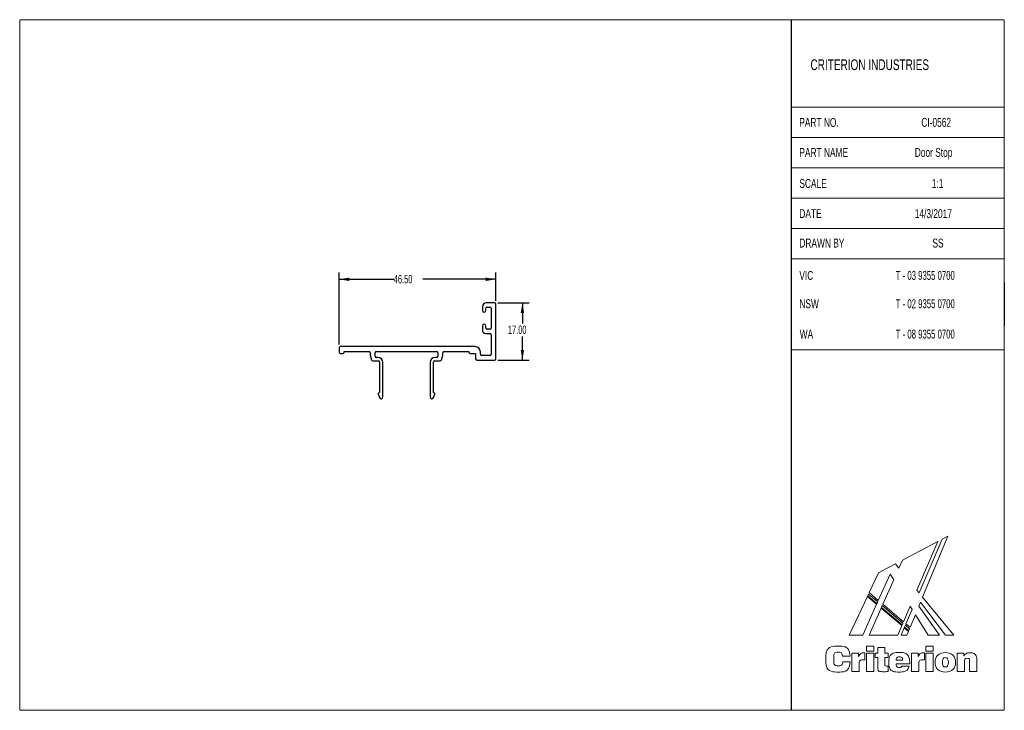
# Model space of a CAD drawing. Header units: millimetres. Extents: x -1233 to 295, y 2 to 208.
# Tile 2 of 2: x 2 to 295, y 2 to 208. Entities that reach past the tile are written whole.
import ezdxf

# ---------------------------------------------------------------- set-up
doc = ezdxf.new("R2010")
doc.units = ezdxf.units.MM
doc.layers.add('LAYER_1', color=7, linetype='Continuous')
doc.styles.add('SLDTEXTSTYLE0', font='TXT', dxfattribs={"width": 0.7})
doc.styles.add('SLDTEXTSTYLE1', font='TXT', dxfattribs={"width": 0.65})
doc.styles.add('SLDTEXTSTYLE2', font='TXT', dxfattribs={"width": 0.605})
doc.dimstyles.new('SLDDIMSTYLE0', dxfattribs={"dimtxt": 2.5, "dimasz": 3, "dimexe": 0, "dimexo": 0.0625, "dimtad": 0, "dimtih": 1, "dimtoh": 1, "dimrnd": 1e-09, "dimzin": 4, "dimdsep": 46, "dimtxsty": 'SLDTEXTSTYLE2', "dimsah": 1, "dimcen": 0.09, "dimadec": 0, "dimazin": 1, "dimtfac": 1, "dimtofl": 0, "dimtmove": 0, "dimatfit": 3, "dimfxl": 1, "dimfrac": 2, "dimtolj": 1, "dimtzin": 12, "dimarcsym": 0})

# ---------------------------------------------------------------- blocks, each defined once
blk = doc.blocks.new('Block2_1')
at = {"color": 250, "linetype": 'Continuous', "lineweight": 18, "true_color": 0x191924}
for p, q in [((33.25, 38.78), (22.77, 33.23)), ((33.25, 38.78), (22.77, 33.23)), ((27.07, 24.3), (33.25, 38.78)), ((27.07, 24.3), (33.25, 38.78)), ((34.56, 39.46), (27.73, 23.5)), ((34.56, 39.46), (27.73, 23.5)), ((28.74, 22.26), (36.18, 40.32)), ((28.74, 22.26), (36.18, 40.32)), ((36.18, 40.32), (34.56, 39.46)), ((36.18, 40.32), (34.56, 39.46)), ((22.77, 33.23), (21.71, 30.84)), ((22.77, 33.23), (21.71, 30.84)), ((15.65, 29.46), (12.9, 23.57)), ((15.65, 29.46), (12.9, 23.57)), ((18.04, 30.73), (15.65, 29.46)), ((18.04, 30.73), (15.65, 29.46)), ((19.25, 31.37), (18.04, 30.73)), ((19.25, 31.37), (18.04, 30.73)), ((19.91, 31.72), (19.25, 31.37)), ((19.91, 31.72), (19.25, 31.37)), ((19.25, 31.37), (19.25, 31.37)), ((19.25, 31.37), (19.25, 31.37)), ((20.66, 32.12), (19.91, 31.72)), ((20.66, 32.12), (19.91, 31.72)), ((21.71, 30.84), (20.66, 32.12)), ((21.71, 30.84), (20.66, 32.12)), ((15.6, 21.29), (19.07, 29.08)), ((15.6, 21.29), (19.07, 29.08)), ((20.16, 27.34), (16.96, 20.14)), ((20.16, 27.34), (16.96, 20.14)), ((19.07, 29.08), (20.16, 27.34)), ((19.07, 29.08), (20.16, 27.34)), ((12.9, 23.57), (15.6, 21.29)), ((12.9, 23.57), (15.6, 21.29)), ((27.73, 23.5), (27.07, 24.3)), ((27.73, 23.5), (27.07, 24.3)), ((12.37, 22.43), (7, 10.92)), ((12.37, 22.43), (7, 10.92)), ((15.08, 20.13), (12.37, 22.43)), ((15.08, 20.13), (12.37, 22.43)), ((12.72, 23.17), (12.47, 22.64)), ((12.72, 23.17), (12.47, 22.64)), ((12.47, 22.64), (15.18, 20.35)), ((12.47, 22.64), (15.18, 20.35)), ((15.42, 20.88), (12.72, 23.17)), ((15.42, 20.88), (12.72, 23.17)), ((15.18, 20.35), (15.42, 20.88)), ((15.18, 20.35), (15.42, 20.88)), ((27.64, 19.57), (28.13, 20.75)), ((27.64, 19.57), (28.13, 20.75)), ((28.13, 20.75), (35.5, 10.92)), ((28.13, 20.75), (35.5, 10.92)), ((38.03, 10.92), (28.74, 22.26)), ((38.03, 10.92), (28.74, 22.26)), ((10.98, 10.92), (15.08, 20.13)), ((10.98, 10.92), (15.08, 20.13)), ((16.44, 18.98), (12.86, 10.92)), ((16.44, 18.98), (12.86, 10.92)), ((22.57, 13.79), (16.44, 18.98)), ((22.57, 13.79), (16.44, 18.98)), ((16.78, 19.73), (16.54, 19.2)), ((16.78, 19.73), (16.54, 19.2)), ((16.54, 19.2), (22.67, 14.01)), ((16.54, 19.2), (22.67, 14.01)), ((22.9, 14.55), (16.78, 19.73)), ((22.9, 14.55), (16.78, 19.73)), ((16.96, 20.14), (23.07, 14.95)), ((16.96, 20.14), (23.07, 14.95)), ((23.07, 14.95), (25.03, 19.53)), ((23.07, 14.95), (25.03, 19.53)), ((25.62, 18.58), (23.81, 14.34)), ((25.62, 18.58), (23.81, 14.34)), ((25.03, 19.53), (25.62, 18.58)), ((25.03, 19.53), (25.62, 18.58)), ((33.78, 10.92), (27.64, 19.57)), ((33.78, 10.92), (27.64, 19.57)), ((25.06, 13.29), (26.59, 17.03)), ((25.06, 13.29), (26.59, 17.03)), ((26.59, 17.03), (30.4, 10.92)), ((26.59, 17.03), (30.4, 10.92)), ((21.35, 10.92), (22.57, 13.79)), ((21.35, 10.92), (22.57, 13.79)), ((23.3, 13.15), (22.35, 10.92)), ((23.3, 13.15), (22.35, 10.92)), ((22.67, 14.01), (22.9, 14.55)), ((22.67, 14.01), (22.9, 14.55)), ((24.56, 12.08), (23.3, 13.15)), ((24.56, 12.08), (23.3, 13.15)), ((23.63, 13.93), (23.4, 13.37)), ((23.63, 13.93), (23.4, 13.37)), ((23.4, 13.37), (24.65, 12.31)), ((23.4, 13.37), (24.65, 12.31)), ((24.88, 12.87), (23.63, 13.93)), ((24.88, 12.87), (23.63, 13.93)), ((23.81, 14.34), (25.06, 13.29)), ((23.81, 14.34), (25.06, 13.29)), ((24.08, 10.92), (24.56, 12.08)), ((24.08, 10.92), (24.56, 12.08)), ((24.65, 12.31), (24.88, 12.87)), ((24.65, 12.31), (24.88, 12.87)), ((7, 10.92), (10.98, 10.92)), ((7, 10.92), (10.98, 10.92)), ((12.86, 10.92), (21.35, 10.92)), ((12.86, 10.92), (21.35, 10.92)), ((22.35, 10.92), (24.08, 10.92)), ((22.35, 10.92), (24.08, 10.92)), ((30.4, 10.92), (33.78, 10.92)), ((30.4, 10.92), (33.78, 10.92)), ((35.5, 10.92), (38.03, 10.92)), ((35.5, 10.92), (38.03, 10.92)), ((12.07, 7.71), (14.23, 7.71)), ((12.07, 6.16), (12.07, 7.71)), ((14.23, 6.16), (12.07, 6.16)), ((14.23, 7.71), (14.23, 6.16)), ((15.41, 5.61), (15.41, 7.28)), ((15.41, 7.28), (17.54, 7.28)), ((17.54, 7.28), (17.54, 5.61)), ((29.72, 7.71), (31.89, 7.71)), ((29.72, 6.16), (29.72, 7.71)), ((31.89, 6.16), (29.72, 6.16)), ((31.89, 7.71), (31.89, 6.16)), ((7.25, 4.75), (5, 4.75)), ((5.06, 3.04), (7.29, 3.04)), ((7.77, 5.61), (9.75, 5.61)), ((7.77, 0.2), (7.77, 5.61)), ((9.75, 5.61), (9.75, 4.62)), ((11.43, 5.75), (11.63, 5.75)), ((11.63, 5.75), (11.63, 3.6)), ((12.07, 5.61), (14.23, 5.61)), ((12.07, 0.2), (12.07, 5.61)), ((14.23, 5.61), (14.23, 0.2)), ((14.64, 4.37), (14.64, 5.61)), ((14.64, 5.61), (15.41, 5.61)), ((15.41, 4.37), (14.64, 4.37)), ((15.41, 1.66), (15.41, 4.37)), ((17.54, 5.61), (18.55, 5.61)), ((18.55, 4.37), (17.54, 4.37)), ((17.54, 4.37), (17.54, 2.21)), ((18.55, 5.61), (18.55, 4.37)), ((20.89, 3.51), (22.81, 3.51)), ((25.43, 5.61), (27.41, 5.61)), ((25.43, 0.2), (25.43, 5.61)), ((27.41, 5.61), (27.41, 4.62)), ((29.09, 5.75), (29.28, 5.75)), ((29.28, 5.75), (29.28, 3.6)), ((29.72, 5.61), (31.89, 5.61)), ((29.72, 0.2), (29.72, 5.61)), ((31.89, 5.61), (31.89, 0.2)), ((39.01, 5.61), (40.96, 5.61)), ((39.01, 0.2), (39.01, 5.61)), ((40.96, 5.61), (40.96, 4.82)), ((41.16, 2.99), (41.16, 0.2)), ((42.69, 0.2), (42.69, 3)), ((44.84, 3.01), (44.84, 0.2)), ((9.93, 0.2), (7.77, 0.2)), ((9.93, 2.42), (9.93, 0.2)), ((14.23, 0.2), (12.07, 0.2)), ((18.57, 1.72), (18.57, 0.16)), ((24.93, 2.43), (20.89, 2.43)), ((22.7, 1.8), (24.75, 1.8)), ((24.93, 2.56), (24.93, 2.43)), ((27.58, 0.2), (25.43, 0.2)), ((27.58, 2.42), (27.58, 0.2)), ((31.89, 0.2), (29.72, 0.2)), ((41.16, 0.2), (39.01, 0.2)), ((44.84, 0.2), (42.69, 0.2))]:
    blk.add_line(p, q, dxfattribs=at)
for points in [[(7.29, 3.04), (7.16, 1.12), (5.89, 0), (3.78, 0), (1.43, 0), (0, 1.48), (0, 3.86), (0, 6.25), (1.44, 7.72), (3.73, 7.72), (5.85, 7.72), (7.11, 6.65), (7.25, 4.75)], [(5, 4.75), (4.93, 5.5), (4.51, 5.88), (3.76, 5.88), (2.83, 5.88), (2.37, 5.21), (2.37, 3.86), (2.37, 2.52), (2.87, 1.83), (3.82, 1.83), (4.54, 1.83), (4.99, 2.26), (5.06, 3.04)], [(9.75, 4.62), (10.04, 5.42), (10.56, 5.75), (11.43, 5.75)], [(11.63, 3.6), (11.47, 3.62), (11.32, 3.63), (11.19, 3.63), (10.32, 3.63), (9.93, 3.26), (9.93, 2.42)], [(24.75, 1.8), (24.46, 0.63), (23.44, 0.01), (21.77, 0.01), (19.9, 0.01), (18.74, 1.14), (18.74, 2.86), (18.74, 4.67), (19.93, 5.8), (21.85, 5.8), (23.76, 5.8), (24.93, 4.6), (24.93, 2.56)], [(22.81, 3.51), (22.77, 4.18), (22.44, 4.52), (21.83, 4.52), (21.27, 4.52), (20.92, 4.15), (20.89, 3.51)], [(27.41, 4.62), (27.7, 5.42), (28.21, 5.75), (29.09, 5.75)], [(29.28, 3.6), (29.12, 3.62), (28.98, 3.63), (28.85, 3.63), (27.98, 3.63), (27.58, 3.26), (27.58, 2.42)], [(40.96, 4.82), (41.46, 5.45), (42.07, 5.75), (42.86, 5.75), (43.52, 5.75), (44.04, 5.53), (44.39, 5.1), (44.81, 4.6), (44.84, 3.95), (44.84, 3.01)], [(42.69, 3), (42.69, 3.75), (42.55, 4.08), (41.96, 4.08), (41.42, 4.08), (41.16, 3.73), (41.16, 2.99)], [(18.57, 0.16), (18.1, 0.13), (17.65, 0.11), (17.24, 0.11), (15.9, 0.11), (15.41, 0.49), (15.41, 1.66)], [(17.54, 2.21), (17.54, 1.82), (17.75, 1.71), (18.27, 1.71)], [(18.27, 1.71), (18.36, 1.71), (18.46, 1.71), (18.57, 1.72)], [(20.89, 2.43), (20.92, 1.74), (21.27, 1.35), (21.89, 1.35), (22.31, 1.35), (22.59, 1.52), (22.7, 1.8)]]:
    blk.add_open_spline(points, degree=3, dxfattribs=at)
for points, knots in [([(35.48, 0.01), (33.57, 0.01), (32.42, 1.12), (32.42, 2.91), (32.42, 4.7), (33.57, 5.8), (35.48, 5.8)], [2, 2, 2, 2, 3, 3, 3, 4, 4, 4, 4]), ([(35.48, 4.31), (34.82, 4.31), (34.59, 3.87), (34.59, 2.91), (34.59, 1.95), (34.82, 1.51), (35.48, 1.51)], [2, 2, 2, 2, 3, 3, 3, 4, 4, 4, 4]), ([(35.48, 5.8), (37.38, 5.8), (38.53, 4.7), (38.53, 2.91), (38.53, 1.12), (37.38, 0.01), (35.48, 0.01)], [0, 0, 0, 0, 1, 1, 1, 2, 2, 2, 2]), ([(35.48, 1.51), (36.13, 1.51), (36.37, 1.95), (36.37, 2.91), (36.37, 3.87), (36.13, 4.31), (35.48, 4.31)], [0, 0, 0, 0, 1, 1, 1, 2, 2, 2, 2])]:
    blk.add_open_spline(points, degree=3, knots=knots, dxfattribs=at)
blk = doc.blocks.new('_D')
at = {"layer": 'LAYER_1', "color": 1}
for p, q in [((144.32, 123.45), (153.59, 123.45)), ((151.59, 123.45), (151.59, 117.32)), ((151.59, 106.45), (151.59, 113.49)), ((144.32, 106.45), (153.59, 106.45))]:
    blk.add_line(p, q, dxfattribs=at)
for points in [[(151.59, 123.45), (151.09, 120.45), (152.09, 120.45)], [(151.59, 106.45), (152.09, 109.45), (151.09, 109.45)]]:
    blk.add_solid(points, dxfattribs=at)
at = {"layer": 'LAYER_1', "color": 1, "insert": (147.3, 116.71), "char_height": 2.5, "attachment_point": 1, "style": 'SLDTEXTSTYLE2'}
blk.add_mtext('17.00', dxfattribs=at)
blk = doc.blocks.new('_D_1')
at = {"layer": 'LAYER_1', "color": 1}
for p, q in [((97.22, 111.05), (97.22, 132.44)), ((143.72, 124.05), (143.72, 132.44)), ((97.22, 130.44), (113.45, 130.44)), ((143.72, 130.44), (122.04, 130.44))]:
    blk.add_line(p, q, dxfattribs=at)
for points in [[(97.22, 130.44), (100.22, 129.94), (100.22, 130.94)], [(143.72, 130.44), (140.72, 130.94), (140.72, 129.94)]]:
    blk.add_solid(points, dxfattribs=at)
at = {"layer": 'LAYER_1', "color": 1, "insert": (113.45, 131.74), "char_height": 2.5, "attachment_point": 1, "style": 'SLDTEXTSTYLE2'}
blk.add_mtext('46.50', dxfattribs=at)

msp = doc.modelspace()

# ---------------------------------------------------------------- linework, layer by layer
at = {"color": 7, "linetype": 'Continuous', "lineweight": 18}
for p, q in [((2.5, 207.5), (294.51, 207.5)), ((2.5, 207.5), (2.5, 2.5)), ((294.51, 207.5), (294.51, 2.5)), ((231.292, 181.5), (294.51, 181.5)), ((231.292, 172.5), (294.51, 172.5)), ((231.292, 163.5), (294.51, 163.5)), ((231.292, 154.5), (294.51, 154.5)), ((231.292, 145.5), (294.51, 145.5)), ((231.292, 136.5), (294.51, 136.5)), ((294.51, 116.5), (294.51, 103.5)), ((231.292, 109.5), (294.51, 109.5)), ((2.5, 2.5), (294.51, 2.5))]:
    msp.add_line(p, q, dxfattribs=at)
at = {"color": 7, "linetype": 'Continuous', "lineweight": 25}
for p, q in [((143.321, 123.447), (140.921, 123.447)), ((143.721, 106.847), (143.721, 123.047)), ((139.721, 122.247), (139.721, 121.147)), ((140.721, 121.147), (140.721, 121.847)), ((141.021, 122.147), (142.021, 122.147)), ((142.321, 121.847), (142.321, 115.947)), ((139.721, 116.647), (139.721, 115.347)), ((140.721, 115.947), (140.721, 116.647)), ((140.721, 114.347), (141.921, 114.347)), ((142.021, 115.647), (141.021, 115.647)), ((142.321, 113.947), (142.321, 108.247)), ((97.221, 110.047), (97.221, 108.847)), ((137.621, 110.447), (97.621, 110.447)), ((97.621, 108.447), (98.321, 108.447)), ((98.721, 109.047), (106.021, 109.047)), ((98.721, 108.847), (98.721, 109.047)), ((106.421, 108.647), (106.421, 108.047)), ((107.921, 107.647), (107.921, 108.647)), ((108.321, 109.047), (126.121, 109.047)), ((126.521, 108.647), (126.521, 107.647)), ((128.021, 108.047), (128.021, 108.647)), ((128.421, 109.047), (135.721, 109.047)), ((135.721, 109.047), (135.721, 108.847)), ((136.121, 108.447), (137.721, 108.447)), ((137.721, 108.447), (137.721, 106.847)), ((139.121, 108.247), (139.121, 108.947)), ((106.434, 107.944), (106.809, 106.544)), ((107.196, 106.247), (108.821, 106.247)), ((108.721, 107.247), (108.321, 107.247)), ((109.221, 105.847), (109.221, 96.797)), ((110.221, 95.511), (110.221, 105.747)), ((124.221, 105.747), (124.221, 95.511)), ((125.221, 96.797), (125.221, 105.847)), ((125.621, 106.247), (127.246, 106.247)), ((126.121, 107.247), (125.721, 107.247)), ((127.632, 106.544), (128.007, 107.944)), ((138.121, 106.447), (143.321, 106.447)), ((141.921, 107.847), (139.521, 107.847)), ((108.839, 96.395), (109.224, 95.335)), ((109.221, 96.797), (109.121, 96.797)), ((125.217, 95.335), (125.603, 96.395)), ((125.321, 96.797), (125.221, 96.797))]:
    msp.add_line(p, q, dxfattribs=at)
for centre, radius, start, end in [((140.921, 122.247), 1.2, 90, 180), ((143.321, 123.047), 0.4, 0, 90), ((140.221, 121.147), 0.5, 180, 0), ((141.021, 121.847), 0.3, 90, 180), ((142.021, 121.847), 0.3, 0, 90), ((140.221, 116.647), 0.5, 0, 180), ((140.721, 115.347), 1, 180, 270), ((141.021, 115.947), 0.3, 180, 270), ((141.921, 113.947), 0.4, 0, 90), ((142.021, 115.947), 0.3, 270, 0), ((97.621, 110.047), 0.4, 90, 180), ((97.621, 108.847), 0.4, 180, 270), ((98.321, 108.847), 0.4, 270, 0), ((106.021, 108.647), 0.4, 0, 90), ((106.821, 108.047), 0.4, 180, 195), ((108.321, 108.647), 0.4, 90, 180), ((126.121, 108.647), 0.4, 0, 90), ((127.621, 108.047), 0.4, 345, 0), ((128.421, 108.647), 0.4, 90, 180), ((136.121, 108.847), 0.4, 180, 270), ((137.621, 108.947), 1.5, 0, 90), ((139.521, 108.247), 0.4, 180, 270), ((141.921, 108.247), 0.4, 270, 0), ((107.196, 106.647), 0.4, 195, 270), ((108.321, 107.647), 0.4, 180, 270), ((108.721, 105.747), 1.5, 0, 90), ((108.821, 105.847), 0.4, 0, 90), ((125.721, 105.747), 1.5, 90, 180), ((125.621, 105.847), 0.4, 90, 180), ((126.121, 107.647), 0.4, 270, 0), ((127.246, 106.647), 0.4, 270, 345), ((138.121, 106.847), 0.4, 180, 270), ((143.321, 106.847), 0.4, 270, 0), ((109.121, 96.497), 0.3, 90, 200), ((125.321, 96.497), 0.3, 340, 90), ((109.707, 95.511), 0.514, 200, 0), ((124.734, 95.511), 0.514, 180, 340)]:
    msp.add_arc(centre, radius, start, end, dxfattribs=at)
at = {"layer": 'LAYER_1', "color": 3, "true_color": 0x00ff00}
for p, q in [((231.292, 207.5), (231.292, 2.5)), ((294.51, 129.5), (294.51, 116.5))]:
    msp.add_line(p, q, dxfattribs=at)

# ---------------------------------------------------------------- block references
at = {"color": 7, "linetype": 'Continuous'}
msp.add_blockref('Block2_1', (241.542, 13.855), dxfattribs=at)

# ---------------------------------------------------------------- texts
at = {"color": 3, "linetype": 'Continuous', "lineweight": 0, "true_color": 0x00ff00, "attachment_point": 1, "style": 'SLDTEXTSTYLE0'}
for s, insert, char_height in [('CRITERION INDUSTRIES', (237.019, 195.719), 3.175), ('PART NO.', (233.704, 178.341), 2.6458), ('CI-0562', (269.899, 178.341), 2.6458), ('PART NAME', (233.729, 169.418), 2.6458), ('Door Stop', (267.961, 169.418), 2.6458), ('SCALE', (233.729, 160.21), 2.6458), ('1:1', (273.018, 160.21), 2.6458)]:
    msp.add_mtext(s, dxfattribs=dict(at, insert=insert, char_height=char_height))
at = {"color": 7, "linetype": 'Continuous', "lineweight": 0, "attachment_point": 1}
for s, insert, char_height, style in [('VIC', (233.729, 132.914), 2.6458, 'SLDTEXTSTYLE0'), ('T - 03 9355 0700', (262.312, 132.914), 2.64583, 'SLDTEXTSTYLE1'), ('NSW', (233.729, 124.513), 2.6458, 'SLDTEXTSTYLE0'), ('T - 02 9355 0700', (262.312, 124.513), 2.64583, 'SLDTEXTSTYLE1'), ('WA', (233.827, 115.501), 2.6458, 'SLDTEXTSTYLE0'), ('T - 08 9355 0700', (262.312, 115.501), 2.64583, 'SLDTEXTSTYLE1')]:
    msp.add_mtext(s, dxfattribs=dict(at, insert=insert, char_height=char_height, style=style))
at = {"layer": 'LAYER_1', "color": 3, "true_color": 0x00ff00, "char_height": 2.6458, "attachment_point": 1, "style": 'SLDTEXTSTYLE0'}
for s, insert in [('DATE', (233.729, 151.253)), ('14/3/2017', (267.961, 151.253)), ('DRAWN BY', (233.729, 142.514)), ('SS', (273.199, 142.514))]:
    msp.add_mtext(s, dxfattribs=dict(at, insert=insert))

# ---------------------------------------------------------------- dimensions: what is measured, and where the dimension line sits
at = {"layer": 'LAYER_1', "color": 1}
for base, p1, p2, angle, picture, middle in [((97.221, 130.436), (143.721, 123.047), (97.221, 110.047), 0, '_D_1', (117.743, 130.436)), ((151.594, 123.447), (143.321, 106.447), (143.321, 123.447), 90, '_D', (151.594, 115.405))]:
    dim = msp.add_linear_dim(base=base, p1=p1, p2=p2, angle=angle, dimstyle='SLDDIMSTYLE0', dxfattribs=at)
    dim.commit()
    dim.dimension.update_dxf_attribs({"geometry": picture, "text_midpoint": middle, "dimtype": 160})

doc.saveas('drawing.dxf')
